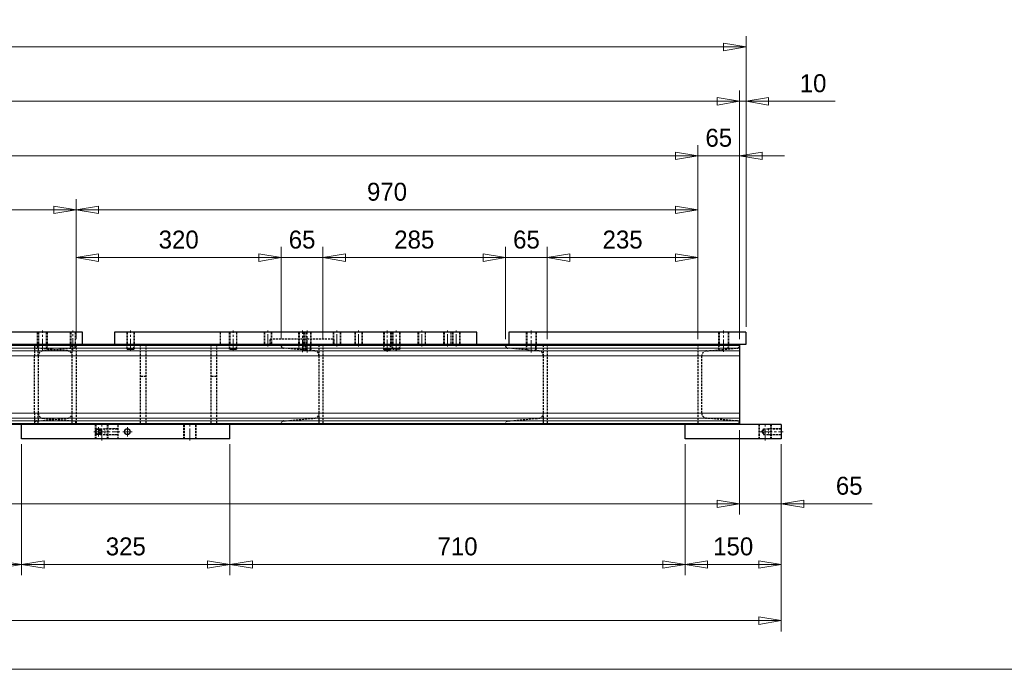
# Model space of a CAD drawing. Header units: millimetres. Extents: x -62 to 6744, y -106 to 4796.
# Tile 6 of 22: x 3637 to 5173, y 80 to 1093. Entities that reach past the tile are written whole.
import ezdxf

# ---------------------------------------------------------------- set-up
doc = ezdxf.new("R2010")
doc.units = ezdxf.units.MM
doc.linetypes.add('CENTER2', pattern=[28.575, 19.05, -3.175, 3.175, -3.175])
doc.linetypes.add('HIDDEN2', pattern=[4.7625, 3.175, -1.5875])
doc.layers.get('0').update_dxf_attribs({"color": 157, "lineweight": 0})
doc.styles.add('Default', font='txt')
doc.dimstyles.new('Default', dxfattribs={"dimtxt": 3.5, "dimasz": 4.375, "dimexe": 2.1, "dimexo": 1.05, "dimgap": 1.75, "dimtad": 1, "dimdsep": 46, "dimtxsty": 'Default', "dimblk": 'CLOSED', "dimcen": 0.09, "dimclrt": 13, "dimadec": 0, "dimazin": 0, "dimtfac": 0.4, "dimtdec": 3, "dimtmove": 0, "dimatfit": 3, "dimldrblk": 'CLOSED', "dimfxl": 10.01, "dimtolj": 1, "dimarcsym": 0})

# ---------------------------------------------------------------- blocks, each defined once
blk = doc.blocks.new('_Closed')
at = {"color": 0, "linetype": 'ByBlock', "lineweight": -2}
for p, q in [((-1, 0.166667), (0, 0)), ((-1, 0.166667), (-1, -0.166667)), ((0, 0), (-1, -0.166667)), ((0, 0), (-1, 0))]:
    blk.add_line(p, q, dxfattribs=at)
blk = doc.blocks.new('*D89')
at = {"color": 0, "linetype": 'Continuous', "lineweight": -2}
for p, q in [((4760, 453.3), (4760, 321.4)), ((4825, 431.3), (4825, 321.4)), ((4725, 338.2), (4690, 338.2)), ((4760, 338.2), (4825, 338.2)), ((4825, 338.2), (4967, 338.2)), ((4860, 338.2), (4895, 338.2))]:
    blk.add_line(p, q, dxfattribs=at)
at = {"layer": 'Defpoints', "color": 0}
for p in [(4760, 461.7), (4825, 439.7), (4825, 338.2)]:
    blk.add_point(p, dxfattribs=at)
at = {"color": 0, "lineweight": -2, "xscale": 35, "yscale": 35, "zscale": 35}
blk.add_blockref('_Closed', (4760, 338.2), dxfattribs=at)
at = {"color": 0, "lineweight": -2, "xscale": 35, "yscale": 35, "zscale": 35, "rotation": 180}
blk.add_blockref('_Closed', (4825, 338.2), dxfattribs=at)
at = {"color": 13, "lineweight": 0, "insert": (4931, 366.2), "char_height": 28, "attachment_point": 5, "style": 'Default'}
blk.add_mtext('\\A1;65', dxfattribs=at)
blk = doc.blocks.new('*D90')
at = {"color": 0, "linetype": 'Continuous', "lineweight": -2}
for p, q in [((2045, 431.3), (2045, 139.2)), ((4825, 431.3), (4825, 139.2)), ((4790, 156), (2080, 156))]:
    blk.add_line(p, q, dxfattribs=at)
at = {"layer": 'Defpoints', "color": 0}
for p in [(2045, 439.7), (4825, 439.7), (2045, 156)]:
    blk.add_point(p, dxfattribs=at)
at = {"color": 0, "lineweight": -2, "xscale": 35, "yscale": 35, "zscale": 35}
for p, rotation in [((2045, 156), 180), ((4825, 156), 359.9999999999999)]:
    blk.add_blockref('_Closed', p, dxfattribs=dict(at, rotation=rotation))
at = {"color": 13, "lineweight": 0, "insert": (3435, 184), "char_height": 28, "attachment_point": 5, "style": 'Default'}
blk.add_mtext('\\A1;2780', dxfattribs=at)
blk = doc.blocks.new('*D92')
at = {"color": 0, "linetype": 'Continuous', "lineweight": -2}
for p, q in [((2100, 614.1), (2100, 1067.6)), ((4770, 614.1), (4770, 1067.6)), ((4735, 1050.8), (2135, 1050.8))]:
    blk.add_line(p, q, dxfattribs=at)
at = {"layer": 'Defpoints', "color": 0}
for p in [(2100, 1050.8), (2100, 605.7), (4770, 605.7)]:
    blk.add_point(p, dxfattribs=at)
at = {"color": 0, "lineweight": -2, "xscale": 35, "yscale": 35, "zscale": 35, "rotation": 180}
blk.add_blockref('_Closed', (2100, 1050.8), dxfattribs=at)
at = {"color": 0, "lineweight": -2, "xscale": 35, "yscale": 35, "zscale": 35}
blk.add_blockref('_Closed', (4770, 1050.8), dxfattribs=at)
at = {"color": 13, "lineweight": 0, "insert": (3435, 1078.8), "char_height": 28, "attachment_point": 5, "style": 'Default'}
blk.add_mtext('\\A1;2670', dxfattribs=at)
blk = doc.blocks.new('*D94')
at = {"color": 0, "linetype": 'Continuous', "lineweight": -2}
for p, q in [((2110, 595.1), (2110, 982.9)), ((4760, 595.1), (4760, 982.9)), ((2145, 966.1), (4725, 966.1))]:
    blk.add_line(p, q, dxfattribs=at)
at = {"layer": 'Defpoints', "color": 0}
for p in [(4760, 966.1), (2110, 586.7), (4760, 586.7)]:
    blk.add_point(p, dxfattribs=at)
at = {"color": 0, "lineweight": -2, "xscale": 35, "yscale": 35, "zscale": 35, "rotation": 180}
blk.add_blockref('_Closed', (2110, 966.1), dxfattribs=at)
at = {"color": 0, "lineweight": -2, "xscale": 35, "yscale": 35, "zscale": 35}
blk.add_blockref('_Closed', (4760, 966.1), dxfattribs=at)
at = {"color": 13, "lineweight": 0, "insert": (3435, 994.1), "char_height": 28, "attachment_point": 5, "style": 'Default'}
blk.add_mtext('\\A1;2650', dxfattribs=at)
blk = doc.blocks.new('*D95')
at = {"color": 0, "linetype": 'Continuous', "lineweight": -2}
for p, q in [((4760, 595.1), (4760, 982.9)), ((4770, 614.1), (4770, 982.9)), ((4725, 966.1), (4690, 966.1)), ((4770, 966.1), (4760, 966.1)), ((4770, 966.1), (4909.3, 966.1)), ((4805, 966.1), (4840, 966.1))]:
    blk.add_line(p, q, dxfattribs=at)
at = {"layer": 'Defpoints', "color": 0}
for p in [(4760, 966.1), (4770, 605.7), (4760, 586.7)]:
    blk.add_point(p, dxfattribs=at)
at = {"color": 0, "lineweight": -2, "xscale": 35, "yscale": 35, "zscale": 35}
blk.add_blockref('_Closed', (4760, 966.1), dxfattribs=at)
at = {"color": 0, "lineweight": -2, "xscale": 35, "yscale": 35, "zscale": 35, "rotation": 180}
blk.add_blockref('_Closed', (4770, 966.1), dxfattribs=at)
at = {"color": 13, "lineweight": 0, "insert": (4874.6, 994.1), "char_height": 28, "attachment_point": 5, "style": 'Default'}
blk.add_mtext('\\A1;10', dxfattribs=at)
blk = doc.blocks.new('*D97')
at = {"color": 0, "linetype": 'Continuous', "lineweight": -2}
for p, q in [((2175, 595.1), (2175, 897.8)), ((4695, 595.1), (4695, 897.8)), ((2210, 881), (4660, 881))]:
    blk.add_line(p, q, dxfattribs=at)
at = {"layer": 'Defpoints', "color": 0}
for p in [(4695, 881), (2175, 586.7), (4695, 586.7)]:
    blk.add_point(p, dxfattribs=at)
at = {"color": 0, "lineweight": -2, "xscale": 35, "yscale": 35, "zscale": 35, "rotation": 180}
blk.add_blockref('_Closed', (2175, 881), dxfattribs=at)
at = {"color": 0, "lineweight": -2, "xscale": 35, "yscale": 35, "zscale": 35}
blk.add_blockref('_Closed', (4695, 881), dxfattribs=at)
at = {"color": 13, "lineweight": 0, "insert": (3435, 909), "char_height": 28, "attachment_point": 5, "style": 'Default'}
blk.add_mtext('\\A1;2520', dxfattribs=at)
blk = doc.blocks.new('*D98')
at = {"color": 0, "linetype": 'Continuous', "lineweight": -2}
for p, q in [((4695, 595.1), (4695, 897.8)), ((4760, 595.1), (4760, 897.8)), ((4660, 881), (4625, 881)), ((4695, 881), (4760, 881)), ((4795, 881), (4830, 881))]:
    blk.add_line(p, q, dxfattribs=at)
at = {"layer": 'Defpoints', "color": 0}
for p in [(4760, 881), (4695, 586.7), (4760, 586.7)]:
    blk.add_point(p, dxfattribs=at)
at = {"color": 0, "lineweight": -2, "xscale": 35, "yscale": 35, "zscale": 35}
for p, rotation in [((4695, 881), 2.50447752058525e-06), ((4760, 881), 180.0000025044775)]:
    blk.add_blockref('_Closed', p, dxfattribs=dict(at, rotation=rotation))
at = {"color": 13, "lineweight": 0, "insert": (4727.5, 909), "char_height": 28, "attachment_point": 5, "rotation": 0, "style": 'Default'}
blk.add_mtext('\\A1;65', dxfattribs=at)
blk = doc.blocks.new('*D99')
at = {"color": 0, "linetype": 'Continuous', "lineweight": -2}
for p, q in [((3725, 595.1), (3725, 813.6)), ((4695, 595.1), (4695, 813.6)), ((4660, 796.8), (3760, 796.8))]:
    blk.add_line(p, q, dxfattribs=at)
at = {"layer": 'Defpoints', "color": 0}
for p in [(3725, 796.8), (3725, 586.7), (4695, 586.7)]:
    blk.add_point(p, dxfattribs=at)
at = {"color": 0, "lineweight": -2, "xscale": 35, "yscale": 35, "zscale": 35, "rotation": 180}
blk.add_blockref('_Closed', (3725, 796.8), dxfattribs=at)
at = {"color": 0, "lineweight": -2, "xscale": 35, "yscale": 35, "zscale": 35}
blk.add_blockref('_Closed', (4695, 796.8), dxfattribs=at)
at = {"color": 13, "lineweight": 0, "insert": (4210, 824.8), "char_height": 28, "attachment_point": 5, "style": 'Default'}
blk.add_mtext('\\A1;970', dxfattribs=at)
blk = doc.blocks.new('*D100')
at = {"color": 0, "linetype": 'Continuous', "lineweight": -2}
for p, q in [((3145, 595.1), (3145, 813.6)), ((3725, 595.1), (3725, 813.6)), ((3690, 796.8), (3180, 796.8))]:
    blk.add_line(p, q, dxfattribs=at)
at = {"layer": 'Defpoints', "color": 0}
for p in [(3145, 796.8), (3145, 586.7), (3725, 586.7)]:
    blk.add_point(p, dxfattribs=at)
at = {"color": 0, "lineweight": -2, "xscale": 35, "yscale": 35, "zscale": 35, "rotation": 180}
blk.add_blockref('_Closed', (3145, 796.8), dxfattribs=at)
at = {"color": 0, "lineweight": -2, "xscale": 35, "yscale": 35, "zscale": 35}
blk.add_blockref('_Closed', (3725, 796.8), dxfattribs=at)
at = {"color": 13, "lineweight": 0, "insert": (3435, 824.8), "char_height": 28, "attachment_point": 5, "style": 'Default'}
blk.add_mtext('\\A1;580', dxfattribs=at)
blk = doc.blocks.new('*D102')
at = {"color": 0, "linetype": 'Continuous', "lineweight": -2}
for p, q in [((4460, 595.1), (4460, 739)), ((4695, 595.1), (4695, 739)), ((4660, 722.2), (4495, 722.2))]:
    blk.add_line(p, q, dxfattribs=at)
at = {"layer": 'Defpoints', "color": 0}
for p in [(4460, 722.2), (4460, 586.7), (4695, 586.7)]:
    blk.add_point(p, dxfattribs=at)
at = {"color": 0, "lineweight": -2, "xscale": 35, "yscale": 35, "zscale": 35, "rotation": 180}
blk.add_blockref('_Closed', (4460, 722.2), dxfattribs=at)
at = {"color": 0, "lineweight": -2, "xscale": 35, "yscale": 35, "zscale": 35}
blk.add_blockref('_Closed', (4695, 722.2), dxfattribs=at)
at = {"color": 13, "lineweight": 0, "insert": (4577.5, 750.2), "char_height": 28, "attachment_point": 5, "style": 'Default'}
blk.add_mtext('\\A1;235', dxfattribs=at)
blk = doc.blocks.new('*D103')
at = {"color": 0, "linetype": 'Continuous', "lineweight": -2}
for p, q in [((4395, 595.1), (4395, 739)), ((4460, 595.1), (4460, 739)), ((4360, 722.2), (4325, 722.2)), ((4460, 722.2), (4395, 722.2)), ((4495, 722.2), (4530, 722.2))]:
    blk.add_line(p, q, dxfattribs=at)
at = {"layer": 'Defpoints', "color": 0}
for p in [(4395, 722.2), (4395, 586.7), (4460, 586.7)]:
    blk.add_point(p, dxfattribs=at)
at = {"color": 0, "lineweight": -2, "xscale": 35, "yscale": 35, "zscale": 35}
for p, rotation in [((4395, 722.2), 359.9999974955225), ((4460, 722.2), 179.9999974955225)]:
    blk.add_blockref('_Closed', p, dxfattribs=dict(at, rotation=rotation))
at = {"color": 13, "lineweight": 0, "insert": (4427.5, 750.2), "char_height": 28, "attachment_point": 5, "rotation": 360, "style": 'Default'}
blk.add_mtext('\\A1;65', dxfattribs=at)
blk = doc.blocks.new('*D104')
at = {"color": 0, "linetype": 'Continuous', "lineweight": -2}
for p, q in [((4110, 595.1), (4110, 739)), ((4395, 595.1), (4395, 739)), ((4360, 722.2), (4145, 722.2))]:
    blk.add_line(p, q, dxfattribs=at)
at = {"layer": 'Defpoints', "color": 0}
for p in [(4110, 722.2), (4110, 586.7), (4395, 586.7)]:
    blk.add_point(p, dxfattribs=at)
at = {"color": 0, "lineweight": -2, "xscale": 35, "yscale": 35, "zscale": 35}
for p, rotation in [((4110, 722.2), 180.0000005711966), ((4395, 722.2), 5.711966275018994e-07)]:
    blk.add_blockref('_Closed', p, dxfattribs=dict(at, rotation=rotation))
at = {"color": 13, "lineweight": 0, "insert": (4252.5, 750.2), "char_height": 28, "attachment_point": 5, "rotation": 0, "style": 'Default'}
blk.add_mtext('\\A1;285', dxfattribs=at)
blk = doc.blocks.new('*D105')
at = {"color": 0, "linetype": 'Continuous', "lineweight": -2}
for p, q in [((4045, 595.1), (4045, 739)), ((4110, 595.1), (4110, 739)), ((4010, 722.2), (3975, 722.2)), ((4110, 722.2), (4045, 722.2)), ((4145, 722.2), (4180, 722.2))]:
    blk.add_line(p, q, dxfattribs=at)
at = {"layer": 'Defpoints', "color": 0}
for p in [(4045, 722.2), (4045, 586.7), (4110, 586.7)]:
    blk.add_point(p, dxfattribs=at)
at = {"color": 0, "lineweight": -2, "xscale": 35, "yscale": 35, "zscale": 35}
blk.add_blockref('_Closed', (4045, 722.2), dxfattribs=at)
at = {"color": 0, "lineweight": -2, "xscale": 35, "yscale": 35, "zscale": 35, "rotation": 180.0000000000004}
blk.add_blockref('_Closed', (4110, 722.2), dxfattribs=at)
at = {"color": 13, "lineweight": 0, "insert": (4077.5, 750.2), "char_height": 28, "attachment_point": 5, "style": 'Default'}
blk.add_mtext('\\A1;65', dxfattribs=at)
blk = doc.blocks.new('*D106')
at = {"color": 0, "linetype": 'Continuous', "lineweight": -2}
for p, q in [((3725, 595.1), (3725, 739)), ((4045, 595.1), (4045, 739)), ((4010, 722.2), (3760, 722.2))]:
    blk.add_line(p, q, dxfattribs=at)
at = {"layer": 'Defpoints', "color": 0}
for p in [(3725, 722.2), (3725, 586.7), (4045, 586.7)]:
    blk.add_point(p, dxfattribs=at)
at = {"color": 0, "lineweight": -2, "xscale": 35, "yscale": 35, "zscale": 35}
for p, rotation in [((3725, 722.2), 179.9999999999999), ((4045, 722.2), 359.9999999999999)]:
    blk.add_blockref('_Closed', p, dxfattribs=dict(at, rotation=rotation))
at = {"color": 13, "lineweight": 0, "insert": (3885, 750.2), "char_height": 28, "attachment_point": 5, "style": 'Default'}
blk.add_mtext('\\A1;320', dxfattribs=at)
blk = doc.blocks.new('*D115')
at = {"color": 0, "linetype": 'Continuous', "lineweight": -2}
for p, q in [((3230, 431.3), (3230, 226.8)), ((3640, 431.3), (3640, 226.8)), ((3265, 243.6), (3605, 243.6))]:
    blk.add_line(p, q, dxfattribs=at)
at = {"layer": 'Defpoints', "color": 0}
for p in [(3230, 439.7), (3640, 439.7), (3640, 243.6)]:
    blk.add_point(p, dxfattribs=at)
at = {"color": 0, "lineweight": -2, "xscale": 35, "yscale": 35, "zscale": 35}
for p, rotation in [((3230, 243.6), 179.9999999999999), ((3640, 243.6), 359.9999999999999)]:
    blk.add_blockref('_Closed', p, dxfattribs=dict(at, rotation=rotation))
at = {"color": 13, "lineweight": 0, "insert": (3435, 271.6), "char_height": 28, "attachment_point": 5, "style": 'Default'}
blk.add_mtext('\\A1;410', dxfattribs=at)
blk = doc.blocks.new('*D116')
at = {"color": 0, "linetype": 'Continuous', "lineweight": -2}
for p, q in [((3640, 431.3), (3640, 226.8)), ((3965, 431.3), (3965, 226.8)), ((3675, 243.6), (3930, 243.6))]:
    blk.add_line(p, q, dxfattribs=at)
at = {"layer": 'Defpoints', "color": 0}
for p in [(3640, 439.7), (3965, 439.7), (3965, 243.6)]:
    blk.add_point(p, dxfattribs=at)
at = {"color": 0, "lineweight": -2, "xscale": 35, "yscale": 35, "zscale": 35, "rotation": 180}
blk.add_blockref('_Closed', (3640, 243.6), dxfattribs=at)
at = {"color": 0, "lineweight": -2, "xscale": 35, "yscale": 35, "zscale": 35}
blk.add_blockref('_Closed', (3965, 243.6), dxfattribs=at)
at = {"color": 13, "lineweight": 0, "insert": (3802.5, 271.6), "char_height": 28, "attachment_point": 5, "style": 'Default'}
blk.add_mtext('\\A1;325', dxfattribs=at)
blk = doc.blocks.new('*D117')
at = {"color": 0, "linetype": 'Continuous', "lineweight": -2}
for p, q in [((3965, 431.3), (3965, 226.8)), ((4675, 431.3), (4675, 226.8)), ((4640, 243.6), (4000, 243.6))]:
    blk.add_line(p, q, dxfattribs=at)
at = {"layer": 'Defpoints', "color": 0}
for p in [(3965, 439.7), (4675, 439.7), (3965, 243.6)]:
    blk.add_point(p, dxfattribs=at)
at = {"color": 0, "lineweight": -2, "xscale": 35, "yscale": 35, "zscale": 35}
for p, rotation in [((3965, 243.6), 179.9999998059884), ((4675, 243.6), 359.9999998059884)]:
    blk.add_blockref('_Closed', p, dxfattribs=dict(at, rotation=rotation))
at = {"color": 13, "lineweight": 0, "insert": (4320, 271.6), "char_height": 28, "attachment_point": 5, "rotation": 360, "style": 'Default'}
blk.add_mtext('\\A1;710', dxfattribs=at)
blk = doc.blocks.new('*D118')
at = {"color": 0, "linetype": 'Continuous', "lineweight": -2}
for p, q in [((4675, 431.3), (4675, 226.8)), ((4825, 431.3), (4825, 226.8)), ((4710, 243.6), (4790, 243.6))]:
    blk.add_line(p, q, dxfattribs=at)
at = {"layer": 'Defpoints', "color": 0}
for p in [(4675, 439.7), (4825, 439.7), (4825, 243.6)]:
    blk.add_point(p, dxfattribs=at)
at = {"color": 0, "lineweight": -2, "xscale": 35, "yscale": 35, "zscale": 35, "rotation": 180}
blk.add_blockref('_Closed', (4675, 243.6), dxfattribs=at)
at = {"color": 0, "lineweight": -2, "xscale": 35, "yscale": 35, "zscale": 35}
blk.add_blockref('_Closed', (4825, 243.6), dxfattribs=at)
at = {"color": 13, "lineweight": 0, "insert": (4750, 271.6), "char_height": 28, "attachment_point": 5, "style": 'Default'}
blk.add_mtext('\\A1;150', dxfattribs=at)
blk = doc.blocks.new('*D119')
at = {"color": 0, "linetype": 'Continuous', "lineweight": -2}
for p, q in [((2110, 453.3), (2110, 321.4)), ((4760, 453.3), (4760, 321.4)), ((4725, 338.2), (2145, 338.2))]:
    blk.add_line(p, q, dxfattribs=at)
at = {"layer": 'Defpoints', "color": 0}
for p in [(2110, 461.7), (4760, 461.7), (2110, 338.2)]:
    blk.add_point(p, dxfattribs=at)
at = {"color": 0, "lineweight": -2, "xscale": 35, "yscale": 35, "zscale": 35, "rotation": 180}
blk.add_blockref('_Closed', (2110, 338.2), dxfattribs=at)
at = {"color": 0, "lineweight": -2, "xscale": 35, "yscale": 35, "zscale": 35}
blk.add_blockref('_Closed', (4760, 338.2), dxfattribs=at)
at = {"color": 13, "lineweight": 0, "insert": (3435, 366.2), "char_height": 28, "attachment_point": 5, "style": 'Default'}
blk.add_mtext('\\A1;2650', dxfattribs=at)
blk = doc.blocks.new('FORMAT')
at = {"color": 157, "linetype": 'Continuous', "lineweight": 0, "true_color": 0x44607b}
blk.add_line((200, 80), (6640, 80), dxfattribs=at)
blk = doc.blocks.new('d', base_point=(3629.323, 634.745))
at = {"color": 157, "linetype": 'Continuous', "lineweight": 30, "true_color": 0x44607b}
for p, q in [((3734.962, 605.701), (3089.962, 605.701)), ((3734.962, 586.701), (3734.962, 605.701)), ((3784.962, 605.701), (3784.962, 586.701)), ((4349.962, 605.701), (3784.962, 605.701)), ((4349.962, 586.701), (4349.962, 605.701)), ((4399.962, 605.701), (4399.962, 586.701)), ((4769.962, 605.701), (4399.962, 605.701)), ((4769.962, 605.701), (4769.962, 586.701)), ((3734.962, 586.701), (3089.962, 586.701)), ((3784.962, 586.701), (3734.962, 586.701)), ((4349.962, 586.701), (3784.962, 586.701)), ((4399.962, 586.701), (4349.962, 586.701)), ((4769.962, 586.701), (4399.962, 586.701)), ((4759.962, 586.701), (4759.962, 584.947)), ((4759.962, 584.947), (4759.962, 580.962)), ((4759.962, 580.962), (4759.962, 576.759)), ((4759.962, 576.759), (4759.962, 568.789)), ((4759.962, 568.789), (4759.962, 479.613)), ((4759.962, 479.613), (4759.962, 471.643)), ((3639.962, 461.701), (3229.962, 461.701)), ((3639.962, 439.701), (3639.962, 461.701)), ((3964.962, 461.701), (3639.962, 461.701)), ((3964.962, 439.701), (3964.962, 461.701)), ((4674.962, 461.701), (3964.962, 461.701)), ((4674.962, 439.701), (4674.962, 461.701)), ((4824.962, 461.701), (4674.962, 461.701)), ((4759.962, 471.643), (4759.962, 467.439)), ((4759.962, 467.439), (4759.962, 463.455)), ((4759.962, 463.455), (4759.962, 461.701)), ((4824.962, 461.701), (4824.962, 439.701)), ((3964.962, 439.701), (3639.962, 439.701)), ((4824.962, 439.701), (4674.962, 439.701))]:
    blk.add_line(p, q, dxfattribs=at)
at = {"color": 52, "linetype": 'HIDDEN2', "lineweight": 0, "true_color": 0xdcdc00}
for p, q in [((3664.462, 605.701), (3664.462, 586.701)), ((3680.462, 605.701), (3680.462, 586.701)), ((3715.962, 605.701), (3715.962, 586.701)), ((3723.962, 605.701), (3723.962, 586.701)), ((3803.962, 605.701), (3803.962, 586.701)), ((3815.962, 605.701), (3815.962, 586.701)), ((3963.962, 605.701), (3963.962, 586.701)), ((3975.962, 605.701), (3975.962, 586.701)), ((4018.236, 605.701), (4018.236, 586.701)), ((4030.236, 605.701), (4030.236, 586.701)), ((4071.986, 605.701), (4071.986, 586.701)), ((4079.68, 605.701), (4079.68, 586.701)), ((4083.986, 605.701), (4083.986, 586.701)), ((4091.68, 605.701), (4091.68, 586.701)), ((4125.736, 605.701), (4125.736, 586.701)), ((4137.736, 605.701), (4137.736, 586.701)), ((4159.68, 605.701), (4159.68, 586.701)), ((4171.68, 605.701), (4171.68, 586.701)), ((4204.431, 605.701), (4204.431, 586.701)), ((4216.431, 605.701), (4216.431, 586.701)), ((4218.244, 605.701), (4218.244, 586.701)), ((4230.244, 605.701), (4230.244, 586.701)), ((4258.181, 605.701), (4258.181, 586.701)), ((4270.181, 605.701), (4270.181, 586.701)), ((4298.244, 605.701), (4298.244, 586.701)), ((4310.244, 605.701), (4310.244, 586.701)), ((4311.931, 605.701), (4311.931, 586.701)), ((4323.931, 605.701), (4323.931, 586.701)), ((4426.962, 605.701), (4426.962, 586.701)), ((4442.962, 605.701), (4442.962, 586.701)), ((4726.962, 605.701), (4726.962, 586.701)), ((4742.962, 605.701), (4742.962, 586.701)), ((3664.462, 586.701), (3664.462, 580.888)), ((3680.462, 586.701), (3680.462, 579.488)), ((3715.962, 586.701), (3715.962, 580.494)), ((3723.962, 586.701), (3723.962, 582.301)), ((3803.962, 586.701), (3803.962, 579.532)), ((3815.962, 586.701), (3815.962, 579.532)), ((3963.962, 586.701), (3963.962, 579.532)), ((3975.962, 586.701), (3975.962, 579.532)), ((4071.986, 586.701), (4071.986, 578.918)), ((4079.68, 586.701), (4079.68, 578.244)), ((4083.986, 586.701), (4083.986, 577.868)), ((4091.68, 586.701), (4091.68, 577.195)), ((4204.431, 586.701), (4204.431, 578.381)), ((4216.431, 586.701), (4216.431, 578.381)), ((4218.244, 586.701), (4218.244, 579.595)), ((4230.244, 586.701), (4230.244, 579.595)), ((4426.962, 586.701), (4426.962, 578.482)), ((4442.962, 586.701), (4442.962, 577.082)), ((4726.962, 586.701), (4726.962, 578.395)), ((4742.962, 586.701), (4742.962, 579.795)), ((3754.962, 439.701), (3754.962, 461.701)), ((3774.962, 439.701), (3774.962, 461.701)), ((3892.462, 461.701), (3892.462, 439.701)), ((3912.462, 461.701), (3912.462, 439.701)), ((4789.962, 439.701), (4789.962, 461.701)), ((4809.962, 439.701), (4809.962, 461.701)), ((3789.962, 455.701), (3769.962, 455.701)), ((3769.962, 455.701), (3769.962, 445.701)), ((3789.962, 445.701), (3769.962, 445.701)), ((4824.962, 455.701), (4804.962, 455.701)), ((4804.962, 455.701), (4804.962, 445.701)), ((4824.962, 445.701), (4804.962, 445.701))]:
    blk.add_line(p, q, dxfattribs=at)
at = {"color": 72, "linetype": 'HIDDEN2', "lineweight": 30, "true_color": 0x60bf00}
for p, q in [((3665.462, 605.701), (3665.462, 586.701)), ((3666.462, 605.701), (3666.462, 586.701)), ((3678.462, 605.701), (3678.462, 586.701)), ((3679.462, 605.701), (3679.462, 586.701)), ((3716.587, 605.701), (3716.587, 586.701)), ((3723.337, 605.701), (3723.337, 586.701)), ((3804.837, 605.701), (3804.837, 586.701)), ((3815.087, 605.701), (3815.087, 586.701)), ((3949.962, 605.701), (3949.962, 586.701)), ((3964.837, 605.701), (3964.837, 586.701)), ((3975.087, 605.701), (3975.087, 586.701)), ((4019.111, 605.701), (4019.111, 586.701)), ((4029.361, 605.701), (4029.361, 586.701)), ((4072.861, 605.701), (4072.861, 586.701)), ((4080.555, 605.701), (4080.555, 586.701)), ((4083.111, 605.701), (4083.111, 586.701)), ((4090.805, 605.701), (4090.805, 586.701)), ((4126.611, 605.701), (4126.611, 586.701)), ((4136.861, 605.701), (4136.861, 586.701)), ((4160.555, 605.701), (4160.555, 586.701)), ((4170.805, 605.701), (4170.805, 586.701)), ((4205.306, 605.701), (4205.306, 586.701)), ((4215.556, 605.701), (4215.556, 586.701)), ((4219.119, 605.701), (4219.119, 586.701)), ((4229.369, 605.701), (4229.369, 586.701)), ((4259.056, 605.701), (4259.056, 586.701)), ((4269.306, 605.701), (4269.306, 586.701)), ((4299.119, 605.701), (4299.119, 586.701)), ((4309.369, 605.701), (4309.369, 586.701)), ((4312.806, 605.701), (4312.806, 586.701)), ((4323.056, 605.701), (4323.056, 586.701)), ((4427.962, 605.701), (4427.962, 586.701)), ((4441.962, 605.701), (4441.962, 586.701)), ((4727.962, 605.701), (4727.962, 586.701)), ((4741.962, 605.701), (4741.962, 586.701)), ((3659.962, 584.947), (3659.962, 586.701)), ((3659.962, 584.947), (3659.962, 580.962)), ((3665.462, 580.801), (3665.462, 586.701)), ((3665.962, 580.962), (3665.962, 584.947)), ((3666.462, 586.701), (3666.462, 580.713)), ((3678.462, 586.701), (3678.462, 579.663)), ((3679.462, 579.576), (3679.462, 586.701)), ((3716.587, 580.549), (3716.587, 586.701)), ((3718.962, 568.789), (3718.962, 584.947)), ((3723.337, 581.729), (3723.337, 586.701)), ((3724.962, 586.701), (3724.962, 461.701)), ((3804.837, 579.532), (3804.837, 586.701)), ((3815.087, 579.532), (3815.087, 586.701)), ((3824.962, 586.701), (3824.962, 461.701)), ((3833.962, 586.701), (3833.962, 461.701)), ((3934.962, 586.701), (3934.962, 461.701)), ((3943.962, 586.701), (3943.962, 461.701)), ((3964.837, 579.532), (3964.837, 586.701)), ((3975.087, 579.532), (3975.087, 586.701)), ((4027.462, 595.701), (4127.462, 595.701)), ((4027.462, 586.701), (4027.462, 595.701)), ((4044.962, 584.947), (4044.962, 586.701)), ((4072.861, 578.841), (4072.861, 586.701)), ((4080.555, 578.168), (4080.555, 586.701)), ((4083.111, 577.944), (4083.111, 586.701)), ((4090.805, 577.271), (4090.805, 586.701)), ((4103.962, 568.789), (4103.962, 584.947)), ((4109.962, 586.701), (4109.962, 461.701)), ((4127.462, 586.701), (4127.462, 595.701)), ((4205.306, 578.381), (4205.306, 586.701)), ((4215.556, 578.381), (4215.556, 586.701)), ((4219.119, 579.595), (4219.119, 586.701)), ((4229.369, 579.595), (4229.369, 586.701)), ((4394.962, 584.947), (4394.962, 586.701)), ((4427.962, 578.395), (4427.962, 586.701)), ((4441.962, 577.17), (4441.962, 586.701)), ((4453.962, 568.789), (4453.962, 584.947)), ((4459.962, 586.701), (4459.962, 461.701)), ((4694.962, 586.701), (4694.962, 461.701)), ((4727.962, 578.482), (4727.962, 586.701)), ((4741.962, 579.707), (4741.962, 586.701)), ((3659.962, 580.962), (3659.962, 576.759)), ((3659.962, 576.759), (3659.962, 568.789)), ((3659.962, 479.612), (3659.962, 568.789)), ((3711.659, 576.759), (3663.613, 580.962)), ((3665.962, 580.962), (3665.962, 576.759)), ((3665.962, 568.789), (3665.962, 576.759)), ((3665.962, 568.789), (3665.962, 479.612)), ((3721.31, 580.962), (3673.265, 576.759)), ((3718.962, 479.613), (3718.962, 568.789)), ((4096.659, 576.759), (4048.613, 580.962)), ((4103.962, 479.613), (4103.962, 568.789)), ((4446.659, 576.759), (4398.613, 580.962)), ((4453.962, 479.613), (4453.962, 568.789)), ((4700.962, 479.613), (4700.962, 568.789)), ((4708.265, 576.759), (4756.31, 580.962)), ((3833.962, 536.701), (3824.962, 536.701)), ((3943.962, 536.701), (3934.962, 536.701)), ((3659.962, 479.612), (3659.962, 471.643)), ((3665.962, 471.643), (3665.962, 479.612)), ((3718.962, 463.455), (3718.962, 479.613)), ((4103.962, 463.455), (4103.962, 479.613)), ((4453.962, 463.455), (4453.962, 479.613)), ((3659.962, 471.643), (3659.962, 467.439)), ((3659.962, 467.439), (3659.962, 463.455)), ((3659.962, 461.701), (3659.962, 463.455)), ((3663.613, 467.439), (3711.659, 471.643)), ((3665.962, 471.643), (3665.962, 467.439)), ((3665.962, 463.455), (3665.962, 467.439)), ((3673.265, 471.643), (3721.31, 467.439)), ((3756.212, 439.701), (3756.212, 461.701)), ((3773.712, 439.701), (3773.712, 461.701)), ((3789.962, 461.701), (3789.962, 439.701)), ((3893.712, 461.701), (3893.712, 439.701)), ((3911.212, 461.701), (3911.212, 439.701)), ((4044.962, 461.701), (4044.962, 463.455)), ((4048.613, 467.439), (4096.659, 471.643)), ((4394.962, 461.701), (4394.962, 463.455)), ((4398.613, 467.439), (4446.659, 471.643)), ((4756.31, 467.439), (4708.265, 471.643)), ((4791.212, 439.701), (4791.212, 461.701)), ((4808.712, 439.701), (4808.712, 461.701)), ((3759.908, 450.701), (3762.362, 454.951)), ((3759.908, 450.701), (3762.362, 446.451)), ((3762.362, 454.951), (3762.362, 446.451)), ((3762.362, 454.951), (3789.962, 454.951)), ((3762.362, 446.451), (3789.962, 446.451)), ((4794.908, 450.701), (4797.362, 454.951)), ((4794.908, 450.701), (4797.362, 446.451)), ((4797.362, 454.951), (4797.362, 446.451)), ((4797.362, 454.951), (4824.962, 454.951)), ((4797.362, 446.451), (4824.962, 446.451))]:
    blk.add_line(p, q, dxfattribs=at)
at = {"color": 190, "linetype": 'CENTER2', "lineweight": 0, "true_color": 0x801eff}
for p, q in [((3672.462, 576.576), (3672.462, 608.701)), ((3719.962, 577.549), (3719.962, 608.701)), ((3809.962, 576.532), (3809.962, 608.701)), ((3969.962, 576.532), (3969.962, 608.701)), ((4024.236, 583.701), (4024.236, 608.701)), ((4077.986, 574.944), (4077.986, 608.701)), ((4085.68, 574.271), (4085.68, 608.701)), ((4131.736, 583.701), (4131.736, 608.701)), ((4165.68, 583.701), (4165.68, 608.701)), ((4210.431, 575.381), (4210.431, 608.701)), ((4224.244, 576.595), (4224.244, 608.701)), ((4264.181, 583.701), (4264.181, 608.701)), ((4304.244, 583.701), (4304.244, 608.701)), ((4317.931, 583.701), (4317.931, 608.701)), ((4434.962, 574.17), (4434.962, 608.701)), ((4734.962, 575.482), (4734.962, 608.701)), ((3764.962, 436.701), (3764.962, 464.701)), ((3902.462, 436.701), (3902.462, 464.701)), ((4799.962, 436.701), (4799.962, 464.701)), ((3752.712, 450.701), (3792.962, 450.701)), ((3759.962, 443.451), (3759.962, 457.951)), ((3797.712, 450.701), (3812.212, 450.701)), ((3804.962, 443.451), (3804.962, 457.951)), ((4791.908, 450.701), (4827.962, 450.701))]:
    blk.add_line(p, q, dxfattribs=at)
at = {"color": 52, "linetype": 'Continuous', "lineweight": 0, "true_color": 0xdcdc00}
for p, q in [((4759.962, 584.947), (2109.962, 584.947)), ((4759.962, 580.962), (2109.962, 580.962)), ((4759.962, 568.789), (2109.962, 568.789)), ((4759.962, 576.759), (2447.879, 576.759)), ((4759.962, 479.613), (2109.962, 479.613)), ((4759.962, 471.643), (2109.962, 471.643)), ((4759.962, 467.439), (2109.962, 467.439)), ((4759.962, 463.455), (2109.962, 463.455))]:
    blk.add_line(p, q, dxfattribs=at)
for centre in [(3759.962, 450.701), (3804.962, 450.701)]:
    blk.add_circle(centre, 5, dxfattribs=at)
at = {"color": 157, "linetype": 'Continuous', "lineweight": 30, "true_color": 0x44607b}
for centre in [(3759.962, 450.701), (3804.962, 450.701)]:
    blk.add_circle(centre, 4.25, dxfattribs=at)
at = {"color": 72, "linetype": 'HIDDEN2', "lineweight": 30, "true_color": 0x60bf00}
for centre, radius, start, end in [((3663.962, 584.947), 4, 180, 265), ((3720.962, 584.947), 4, 275, 0), ((4048.962, 584.947), 4, 180, 265), ((4398.962, 584.947), 4, 180, 265), ((4755.962, 584.947), 4, 275, 360), ((3673.962, 568.789), 8, 95, 180), ((3710.962, 568.789), 8, 0, 85), ((4095.962, 568.789), 8, 0, 85), ((4445.962, 568.789), 8, 0, 85), ((4708.962, 568.789), 8, 95, 180), ((3673.962, 479.612), 8, 180, 265), ((3710.962, 479.613), 8, 275, 0), ((4095.962, 479.613), 8, 275, 0), ((4445.962, 479.613), 8, 275, 0), ((4708.962, 479.613), 8, 180, 265), ((3663.962, 463.455), 4, 95, 180), ((3720.962, 463.455), 4, 0, 85), ((4048.962, 463.455), 4, 95, 180), ((4398.962, 463.455), 4, 95, 180), ((4755.962, 463.455), 4, 0, 85)]:
    blk.add_arc(centre, radius, start, end, dxfattribs=at)
at = {"color": 157, "linetype": 'Continuous', "lineweight": 30, "true_color": 0x44607b, "extrusion": (0, 0, -1)}
for centre in [(3809.962, 579.532), (3969.962, 579.532), (4210.431, 578.381)]:
    blk.add_ellipse(centre, major_axis=(5.125, 0), ratio=0.08748871, dxfattribs=at)
at = {"color": 72, "linetype": 'HIDDEN2', "lineweight": 30, "true_color": 0x60bf00, "extrusion": (0, 0, -1)}
blk.add_ellipse((4224.244, 579.595), major_axis=(5.125, 0), ratio=0.08748871, dxfattribs=at)
at = {"color": 190, "linetype": 'Continuous', "lineweight": 0, "true_color": 0x801eff}
for base, p1, p2, angle, override, picture, middle in [((2099.962, 1050.822), (4769.962, 605.701), (2099.962, 605.701), 180, {"dimtxt": 28, "dimasz": 35, "dimexe": 16.8, "dimexo": 8.4, "dimgap": 14, "dimjust": 0, "dimpost": '', "dimse1": 0, "dimse2": 0, "dimtfac": 0.7, "dimtmove": 0}, '*D92', (3434.962, 1050.822)), ((4759.962, 966.086), (2109.962, 586.701), (4759.962, 586.701), 0, {"dimtxt": 28, "dimasz": 35, "dimexe": 16.8, "dimexo": 8.4, "dimgap": 14, "dimpost": '', "dimtfac": 0.7, "dimtmove": 0}, '*D94', (3434.962, 966.086)), ((4694.962, 881.045), (2174.962, 586.701), (4694.962, 586.701), 0, {"dimtxt": 28, "dimasz": 35, "dimexe": 16.8, "dimexo": 8.4, "dimgap": 14, "dimpost": '', "dimtfac": 0.7, "dimtmove": 0}, '*D97', (3434.962, 881.045)), ((4759.962, 881.045), (4694.962, 586.701), (4759.962, 586.701), 0.000003, {"dimtxt": 28, "dimasz": 35, "dimexe": 16.8, "dimexo": 8.4, "dimgap": 14, "dimpost": '', "dimtfac": 0.7, "dimtmove": 0}, '*D98', (4727.462, 881.045)), ((3144.962, 796.774), (3724.962, 586.701), (3144.962, 586.701), 180, {"dimtxt": 28, "dimasz": 35, "dimexe": 16.8, "dimexo": 8.4, "dimgap": 14, "dimjust": 0, "dimpost": '', "dimse1": 0, "dimse2": 0, "dimtfac": 0.7, "dimtmove": 0}, '*D100', (3434.962, 796.774)), ((3724.962, 796.774), (4694.962, 586.701), (3724.962, 586.701), 180, {"dimtxt": 28, "dimasz": 35, "dimexe": 16.8, "dimexo": 8.4, "dimgap": 14, "dimjust": 0, "dimpost": '', "dimse1": 0, "dimse2": 0, "dimtfac": 0.7, "dimtmove": 0}, '*D99', (4209.962, 796.774)), ((3724.962, 722.162), (4044.962, 586.701), (3724.962, 586.701), 180, {"dimtxt": 28, "dimasz": 35, "dimexe": 16.8, "dimexo": 8.4, "dimgap": 14, "dimjust": 0, "dimpost": '', "dimse1": 0, "dimse2": 0, "dimtfac": 0.7, "dimtmove": 0}, '*D106', (3884.962, 722.162)), ((4044.962, 722.162), (4109.962, 586.701), (4044.962, 586.701), 180, {"dimtxt": 28, "dimasz": 35, "dimexe": 16.8, "dimexo": 8.4, "dimgap": 14, "dimjust": 0, "dimpost": '', "dimse1": 0, "dimse2": 0, "dimtfac": 0.7, "dimtmove": 0}, '*D105', (4077.462, 722.162)), ((4109.962, 722.162), (4394.962, 586.701), (4109.962, 586.701), 180.000001, {"dimtxt": 28, "dimasz": 35, "dimexe": 16.8, "dimexo": 8.4, "dimgap": 14, "dimjust": 0, "dimpost": '', "dimse1": 0, "dimse2": 0, "dimtfac": 0.7, "dimtmove": 0}, '*D104', (4252.462, 722.162)), ((4394.962, 722.162), (4459.962, 586.701), (4394.962, 586.701), 179.999997, {"dimtxt": 28, "dimasz": 35, "dimexe": 16.8, "dimexo": 8.4, "dimgap": 14, "dimjust": 0, "dimpost": '', "dimse1": 0, "dimse2": 0, "dimtfac": 0.7, "dimtmove": 0}, '*D103', (4427.462, 722.162)), ((4459.962, 722.162), (4694.962, 586.701), (4459.962, 586.701), 180, {"dimtxt": 28, "dimasz": 35, "dimexe": 16.8, "dimexo": 8.4, "dimgap": 14, "dimjust": 0, "dimpost": '', "dimse1": 0, "dimse2": 0, "dimtfac": 0.7, "dimtmove": 0}, '*D102', (4577.462, 722.162)), ((2109.962, 338.195), (4759.962, 461.701), (2109.962, 461.701), 180, {"dimtxt": 28, "dimasz": 35, "dimexe": 16.8, "dimexo": 8.4, "dimgap": 14, "dimjust": 0, "dimpost": '', "dimse1": 0, "dimse2": 0, "dimtfac": 0.7, "dimtmove": 0}, '*D119', (3434.962, 338.195)), ((2044.962, 155.971), (4824.962, 439.701), (2044.962, 439.701), 180, {"dimtxt": 28, "dimasz": 35, "dimexe": 16.8, "dimexo": 8.4, "dimgap": 14, "dimjust": 0, "dimpost": '', "dimse1": 0, "dimse2": 0, "dimtfac": 0.7, "dimtmove": 0}, '*D90', (3434.962, 155.971)), ((3639.962, 243.597), (3229.962, 439.701), (3639.962, 439.701), 360, {"dimtxt": 28, "dimasz": 35, "dimexe": 16.8, "dimexo": 8.4, "dimgap": 14, "dimpost": '', "dimtfac": 0.7, "dimtmove": 0}, '*D115', (3434.962, 243.597)), ((3964.962, 243.597), (3639.962, 439.701), (3964.962, 439.701), 0, {"dimtxt": 28, "dimasz": 35, "dimexe": 16.8, "dimexo": 8.4, "dimgap": 14, "dimpost": '', "dimtfac": 0.7, "dimtmove": 0}, '*D116', (3802.462, 243.597)), ((3964.962, 243.597), (4674.962, 439.701), (3964.962, 439.701), 180, {"dimtxt": 28, "dimasz": 35, "dimexe": 16.8, "dimexo": 8.4, "dimgap": 14, "dimjust": 0, "dimpost": '', "dimse1": 0, "dimse2": 0, "dimtfac": 0.7, "dimtmove": 0}, '*D117', (4319.962, 243.597)), ((4824.962, 243.597), (4674.962, 439.701), (4824.962, 439.701), 0, {"dimtxt": 28, "dimasz": 35, "dimexe": 16.8, "dimexo": 8.4, "dimgap": 14, "dimpost": '', "dimtfac": 0.7, "dimtmove": 0}, '*D118', (4749.962, 243.597))]:
    dim = blk.add_linear_dim(base=base, p1=p1, p2=p2, angle=angle, dimstyle='Default', override=override, dxfattribs=at)
    dim.commit()
    dim.dimension.update_dxf_attribs({"geometry": picture, "text_midpoint": middle, "dimtype": 161})
for base, p1, p2, override, picture, middle in [((4759.962, 966.086), (4769.962, 605.701), (4759.962, 586.701), {"dimtxt": 28, "dimasz": 35, "dimexe": 16.8, "dimexo": 8.4, "dimgap": 14, "dimjust": 0, "dimpost": '', "dimse1": 0, "dimse2": 0, "dimtfac": 0.7, "dimtmove": 0}, '*D95', (4874.629, 966.086)), ((4824.962, 338.195), (4759.962, 461.701), (4824.962, 439.701), {"dimtxt": 28, "dimasz": 35, "dimexe": 16.8, "dimexo": 8.4, "dimgap": 14, "dimpost": '', "dimtfac": 0.7, "dimtmove": 0}, '*D89', (4930.962, 338.195))]:
    dim = blk.add_linear_dim(base=base, p1=p1, p2=p2, dimstyle='Default', override=override, dxfattribs=at)
    dim.commit()
    dim.dimension.update_dxf_attribs({"geometry": picture, "text_midpoint": middle, "dimtype": 160})

msp = doc.modelspace()

# ---------------------------------------------------------------- block references
at = {"color": 176, "linetype": 'Continuous', "lineweight": 0, "true_color": 0x000080}
for name, p in [('FORMAT', (0, 0)), ('d', (3629.3, 634.7))]:
    msp.add_blockref(name, p, dxfattribs=at)

doc.saveas('drawing.dxf')
